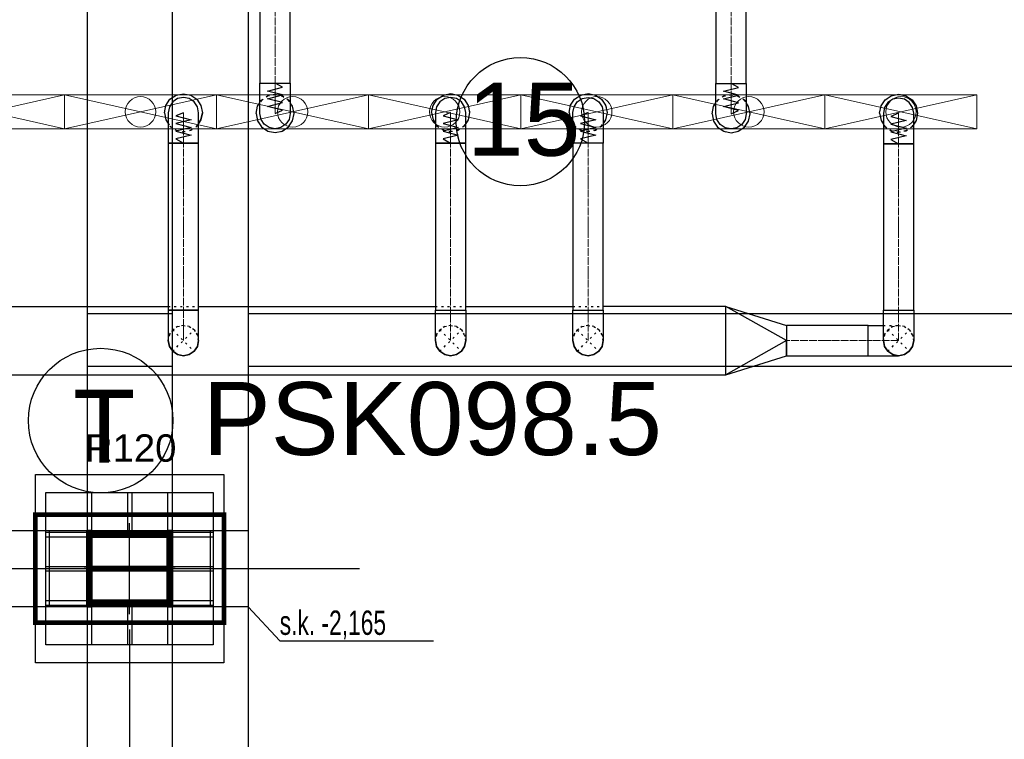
# Model space of a CAD drawing. Header units: centimetres. Extents: x -149939 to 48626, y -46000 to 152985.
# Tile 17 of 256: x -47263 to -40789, y 15878 to 20610. Entities that reach past the tile are written whole.
import ezdxf

# ---------------------------------------------------------------- set-up
doc = ezdxf.new("R2010")
doc.units = ezdxf.units.CM
doc.header["$LTSCALE"] = 50
for name, pattern in [('CADVENT_CENTERLINE', [9.9, 7.4, -1, 0.5, -1]), ('CADVENT_HIDDEN', [0.8, 0.25, -0.55]), ('Kondygnacja  -0_5$0$HIDDEN', [9.525, 6.35, -3.175]), ('Kondygnacja  -0_5$0$HIDDEN2', [4.7625, 3.175, -1.5875]), ('Osie rzutów$0$DASHDOT2', [12.7, 6.35, -3.175, 0, -3.175])]:
    doc.linetypes.add(name, pattern=pattern)
for name, color, linetype in [('01-103-Went PP_poziom-0_5$0$L_Nawiew', 7, 'Continuous'), ('bgde-nawiewDETAILS', 1, 'Continuous'), ('bgde-nawiewEXP', 7, 'Continuous'), ('bgde-nawiewHIDDEN', 250, 'Continuous'), ('Kondygnacja  -0_5$0$ARCH_GK', 8, 'Continuous'), ('Kondygnacja  -0_5$0$ARCH_INFO_ODPORNOŚĆ OGNIOWA', 8, 'Continuous'), ('Kondygnacja  -0_5$0$ARCH_KONSTR_POWYŻEJ RZUTU', 8, 'Kondygnacja  -0_5$0$HIDDEN'), ('Kondygnacja  -0_5$0$ARCH_KONSTR_POWYŻEJ RZUTU_IST', 8, 'Kondygnacja  -0_5$0$HIDDEN2'), ('Kondygnacja  -0_5$0$ARCH_KONSTRUKCJA_NIEWIDOCZNA', 8, 'Continuous'), ('Kondygnacja  -0_5$0$ARCH_OKŁADZINA', 8, 'Continuous'), ('Kondygnacja  -0_5$0$ARCH_SŁUPY', 8, 'Continuous'), ('Osie rzutów$0$ARCH_INFO_OSIE_IST', 8, 'Osie rzutów$0$DASHDOT2'), ('Osie rzutów$0$ARCH_INFO_OSIE_OPISY_IST', 8, 'Continuous')]:
    doc.layers.add(name, color=color, linetype=linetype)
for name, color, linetype, lineweight in [('bgde-nawiewCEN', 7, 'Continuous', 13), ('bgde_nawiewnik', 11, 'Continuous', 5), ('RFCU', 6, 'Continuous', 30)]:
    doc.layers.add(name, color=color, linetype=linetype, lineweight=lineweight)
doc.styles.add('Arial', font='ARIAL.TTF')
doc.styles.add('Kondygnacja  -0_5$0$Arial', font='ARIAL.TTF')
doc.styles.add('Kondygnacja  -0_5$0$BIKTS', font='bikromsw.shx', dxfattribs={"width": 0.8})
pattern_1 = [(45, (-1133.3117, -3177.9858), (-0.6735192, 0.6735192), [])]

# ---------------------------------------------------------------- blocks, each defined once
blk = doc.blocks.new('Osie rzutów')
at = {"layer": 'Osie rzutów$0$ARCH_INFO_OSIE_IST', "ltscale": 10}
for p, q in [((7460, 12510), (7460, 4623.26)), ((7460, 6170), (7460, 6230)), ((4436.04, 6200), (15156.54, 6200)), ((7490, 6200), (7430, 6200))]:
    blk.add_line(p, q, dxfattribs=at)
blk = doc.blocks.new('Kondygnacja  -0_5$0$słup_prostokąt')
at = {"layer": 'Kondygnacja  -0_5$0$ARCH_SŁUPY', "lineweight": 40}
h = blk.add_hatch(dxfattribs=at)
h.set_pattern_fill('ANSI31', color=256, scale=0.3, style=0)
h.set_pattern_definition(pattern_1)
h.paths.add_polyline_path([(36, 34), (39, 34), (39, 84), (36, 84)])
h = blk.add_hatch(dxfattribs=at)
h.set_pattern_fill('ANSI31', color=256, scale=0.3, style=0)
h.set_pattern_definition(pattern_1)
h.paths.add_polyline_path([(89, 80), (89, 83), (39, 83), (39, 80)])
h = blk.add_hatch(dxfattribs=at)
h.set_pattern_fill('ANSI31', color=256, scale=0.3, style=0)
h.set_pattern_definition(pattern_1)
h.paths.add_polyline_path([(89, 34), (92, 34), (92, 84), (89, 84)])
h = blk.add_hatch(dxfattribs=at)
h.set_pattern_fill('ANSI31', color=256, scale=0.3, style=0)
h.set_pattern_definition(pattern_1)
h.paths.add_polyline_path([(89, 57.5), (89, 60.5), (39, 60.5), (39, 57.5)])
h = blk.add_hatch(dxfattribs=at)
h.set_pattern_fill('ANSI31', color=256, scale=0.3, style=0)
h.set_pattern_definition(pattern_1)
h.paths.add_polyline_path([(89, 35), (89, 38), (39, 38), (39, 35)])
at = {"layer": 'Kondygnacja  -0_5$0$ARCH_KONSTRUKCJA_NIEWIDOCZNA'}
blk.add_lwpolyline([(119, 109), (119, 9), (9, 9), (9, 109)], close=True, dxfattribs=at)
for points in [[(36, 109), (36, 84)], [(39, 109), (39, 84)], [(62.5, 109), (62.5, 83)], [(65.5, 109), (65.5, 83)], [(89, 109), (89, 84)], [(92, 109), (92, 84)], [(9, 83), (36, 83)], [(9, 80), (36, 80)], [(92, 83), (119, 83)], [(92, 80), (119, 80)], [(9, 60.5), (36, 60.5)], [(92, 60.5), (119, 60.5)], [(9, 57.5), (36, 57.5)], [(92, 57.5), (119, 57.5)], [(9, 38), (36, 38)], [(9, 35), (36, 35)], [(36, 34), (36, 9)], [(39, 34), (39, 9)], [(62.5, 35), (62.5, 9)], [(65.49, 35), (65.49, 9)], [(89, 34), (89, 9)], [(92, 38), (119, 38)], [(92, 35), (119, 35)], [(92, 34), (92, 9)]]:
    blk.add_lwpolyline(points, dxfattribs=at)
at = {"layer": 'Kondygnacja  -0_5$0$ARCH_OKŁADZINA'}
blk.add_lwpolyline([(2, 121), (126, 121), (126, -3), (2, -3)], close=True, dxfattribs=at)
at = {"layer": 'Kondygnacja  -0_5$0$ARCH_SŁUPY', "lineweight": 40}
for p, q in [((39, 60.5), (89, 60.5)), ((89, 57.5), (39, 57.5))]:
    blk.add_line(p, q, dxfattribs=at)
at = {"layer": 'Kondygnacja  -0_5$0$ARCH_SŁUPY', "lineweight": 30, "const_width": 3}
blk.add_lwpolyline([(2, 94.5), (126, 94.5), (126, 23.5), (2, 23.5)], close=True, dxfattribs=at)
at = {"layer": 'Kondygnacja  -0_5$0$ARCH_SŁUPY', "lineweight": 40}
for points in [[(36, 84), (39, 84), (39, 34), (36, 34)], [(89, 84), (92, 84), (92, 34), (89, 34)]]:
    blk.add_lwpolyline(points, close=True, dxfattribs=at)
for points in [[(89, 83), (39, 83)], [(39, 80), (89, 80)], [(89, 38), (39, 38)], [(39, 35), (89, 35)]]:
    blk.add_lwpolyline(points, dxfattribs=at)
blk = doc.blocks.new('Kondygnacja  -0_5$0$konstrukcja istniejąca -0.5')
at = {"layer": 'Kondygnacja  -0_5$0$ARCH_KONSTR_POWYŻEJ RZUTU_IST', "ltscale": 10}
for p, q in [((7432, 7375), (7432, 6225)), ((7432, 6175), (7432, 5025))]:
    blk.add_line(p, q, dxfattribs=at)
for points in [[(7488, 7375), (7488, 6225)], [(7538, 7375), (7538, 6225)], [(7432, 6367.89), (7488, 6367.89)], [(7538, 6367.89), (8582, 6367.89)], [(7488, 6332.89), (7432, 6332.89)], [(8582, 6332.89), (7538, 6332.89)], [(7538, 6175), (7382, 6175), (7382, 6225), (7538, 6225), (7538, 6175)], [(7488, 6175), (7488, 5025)], [(7538, 6175), (7538, 5025)]]:
    blk.add_lwpolyline(points, dxfattribs=at)
at = {"layer": 'Kondygnacja  -0_5$0$ARCH_KONSTR_POWYŻEJ RZUTU_IST', "ltscale": 10, "elevation": 0}
for points in [[(7407, 6225), (7407, 6175)], [(7513, 6225), (7513, 6175)]]:
    blk.add_lwpolyline(points, dxfattribs=at)
at = {"layer": 'Kondygnacja  -0_5$0$ARCH_KONSTR_POWYŻEJ RZUTU_IST'}
blk.add_lwpolyline([(7538, 6175), (7558.68, 6152.53), (7659.84, 6152.53)], dxfattribs=at)
at = {"layer": 'Kondygnacja  -0_5$0$ARCH_KONSTR_POWYŻEJ RZUTU_IST', "style": 'Kondygnacja  -0_5$0$BIKTS', "width": 0.7}
blk.add_text('s.k. -2,165', height=16, dxfattribs=at).set_placement((7558.68, 6156.46))
blk = doc.blocks.new('A$C066D7839')
at = {"layer": 'bgde_nawiewnik', "color": 7}
for p, q in [((-50, -11.15), (-50, 11.15)), ((-50, 11.15), (50, 11.15)), ((-50, -11.15), (50, 11.15)), ((50, -11.15), (-50, 11.15)), ((50, 11.15), (50, -11.15)), ((50, -11.15), (-50, -11.15))]:
    blk.add_line(p, q, dxfattribs=at)
blk.add_circle((0, 0), 10, dxfattribs=at)

msp = doc.modelspace()

# ---------------------------------------------------------------- linework, layer by layer
at = {"layer": 'bgde-nawiewCEN', "linetype": 'CADVENT_CENTERLINE', "ltscale": 0.06}
for p, q in [((-45583.864, 21249), (-45583.864, 20192.887)), ((-42585.602, 21249), (-42585.602, 20191.47)), ((-45583.864, 20192.887), (-45583.864, 20174.191)), ((-45583.864, 20174.191), (-45583.864, 20123.08)), ((-42585.602, 20191.47), (-42585.602, 20172.773)), ((-42585.602, 20172.773), (-42585.602, 20121.662)), ((-45583.864, 20123.08), (-45583.864, 20095.287)), ((-45583.864, 20095.287), (-45583.864, 20071.761)), ((-45583.864, 20071.761), (-45583.864, 20052.147)), ((-42585.602, 20121.662), (-42585.602, 20093.87)), ((-42585.602, 20093.87), (-42585.602, 20070.344)), ((-42585.602, 20070.344), (-42585.602, 20050.729)), ((-45583.864, 20052.147), (-45583.864, 20036.087)), ((-45583.864, 20036.087), (-45583.864, 20023.228)), ((-45583.864, 20023.228), (-45583.864, 20013.213)), ((-45583.864, 20013.213), (-45583.864, 20005.687)), ((-45583.864, 20005.687), (-45583.864, 20000.295)), ((-42585.602, 20050.729), (-42585.602, 20034.67)), ((-42585.602, 20034.67), (-42585.602, 20021.81)), ((-42585.602, 20021.81), (-42585.602, 20011.796)), ((-42585.602, 20011.796), (-42585.602, 20004.27)), ((-46186.383, 19998.328), (-46186.383, 19998.581)), ((-46186.383, 19998.581), (-46186.383, 19998.5)), ((-46186.383, 19997.321), (-46186.383, 19998.328)), ((-46186.383, 19995.227), (-46186.383, 19997.321)), ((-46186.383, 19991.693), (-46186.383, 19995.227)), ((-46186.383, 19986.363), (-46186.383, 19991.693)), ((-46186.383, 19978.884), (-46186.383, 19986.363)), ((-46186.383, 19968.901), (-46186.383, 19978.884)), ((-46186.383, 19956.059), (-46186.383, 19968.901)), ((-46186.383, 19940.005), (-46186.383, 19956.059)), ((-45583.864, 20000.295), (-45583.864, 19996.68)), ((-45583.864, 19996.68), (-45583.864, 19994.487)), ((-45583.864, 19994.487), (-45583.864, 19993.361)), ((-45583.864, 19993.361), (-45583.864, 19992.887)), ((-44429.544, 19998.444), (-44429.544, 19998.918)), ((-44429.544, 19997.319), (-44429.544, 19998.444)), ((-44429.544, 19995.128), (-44429.544, 19997.319)), ((-44429.544, 19991.517), (-44429.544, 19995.128)), ((-44429.544, 19986.129), (-44429.544, 19991.517)), ((-44429.544, 19978.609), (-44429.544, 19986.129)), ((-44429.544, 19968.603), (-44429.544, 19978.609)), ((-44429.544, 19955.755), (-44429.544, 19968.603)), ((-44429.544, 19939.71), (-44429.544, 19955.755)), ((-43525.627, 19998.631), (-43525.627, 19999.105)), ((-43525.627, 19997.505), (-43525.627, 19998.631)), ((-43525.627, 19995.313), (-43525.627, 19997.505)), ((-43525.627, 19991.698), (-43525.627, 19995.313)), ((-43525.627, 19986.305), (-43525.627, 19991.698)), ((-43525.627, 19978.78), (-43525.627, 19986.305)), ((-43525.627, 19968.765), (-43525.627, 19978.78)), ((-43525.627, 19955.905), (-43525.627, 19968.765)), ((-43525.627, 19939.846), (-43525.627, 19955.905)), ((-42585.602, 20004.27), (-42585.602, 19998.877)), ((-42585.602, 19998.877), (-42585.602, 19995.262)), ((-42585.602, 19995.262), (-42585.602, 19993.07)), ((-42585.602, 19993.07), (-42585.602, 19991.944)), ((-42585.602, 19991.944), (-42585.602, 19991.47)), ((-41484.07, 19994.251), (-41484.07, 19994.725)), ((-41484.07, 19993.125), (-41484.07, 19994.251)), ((-41484.07, 19990.932), (-41484.07, 19993.125)), ((-41484.07, 19987.317), (-41484.07, 19990.932)), ((-41484.07, 19981.925), (-41484.07, 19987.317)), ((-41484.07, 19974.399), (-41484.07, 19981.925)), ((-41484.07, 19964.384), (-41484.07, 19974.399)), ((-41484.07, 19951.525), (-41484.07, 19964.384)), ((-41484.07, 19935.465), (-41484.07, 19951.525)), ((-46186.383, 19920.383), (-46186.383, 19940.005)), ((-46186.383, 19896.839), (-46186.383, 19920.383)), ((-46186.383, 19869.018), (-46186.383, 19896.839)), ((-44429.544, 19920.112), (-44429.544, 19939.71)), ((-44429.544, 19896.606), (-44429.544, 19920.112)), ((-44429.544, 19868.837), (-44429.544, 19896.606)), ((-43525.627, 19920.231), (-43525.627, 19939.846)), ((-43525.627, 19896.705), (-43525.627, 19920.231)), ((-43525.627, 19868.913), (-43525.627, 19896.705)), ((-41484.07, 19915.851), (-41484.07, 19935.465)), ((-41484.07, 19892.325), (-41484.07, 19915.851)), ((-41484.07, 19864.532), (-41484.07, 19892.325)), ((-46186.383, 19817.85), (-46186.383, 19869.018)), ((-46186.383, 19799.131), (-46186.383, 19817.85)), ((-44429.544, 19817.77), (-44429.544, 19868.837)), ((-44429.544, 19799.09), (-44429.544, 19817.77)), ((-43525.627, 19817.802), (-43525.627, 19868.913)), ((-43525.627, 19799.105), (-43525.627, 19817.802)), ((-41484.07, 19813.421), (-41484.07, 19864.532)), ((-41484.07, 19794.725), (-41484.07, 19813.421)), ((-46186.383, 18700), (-46186.383, 19799.131)), ((-44429.544, 18700), (-44429.544, 19799.09)), ((-43525.627, 18700), (-43525.627, 19799.105)), ((-41484.07, 18700), (-41484.07, 19794.725)), ((-46186.383, 18500), (-46186.383, 18700)), ((-44429.544, 18700), (-44429.544, 18500)), ((-43525.627, 18700), (-43525.627, 18500)), ((-41484.07, 18700), (-41484.07, 18500)), ((-42220.939, 18500), (-41684.07, 18500)), ((-41684.07, 18500), (-41484.07, 18500))]:
    msp.add_line(p, q, dxfattribs=at)
at = {"layer": 'bgde-nawiewDETAILS', "linetype": 'CADVENT_HIDDEN'}
for p, q in [((-46257.094, 18429.289), (-46115.673, 18570.711)), ((-46257.094, 18570.711), (-46115.673, 18429.289)), ((-44500.254, 18429.289), (-44358.833, 18570.711)), ((-44500.254, 18570.711), (-44358.833, 18429.289)), ((-43596.337, 18429.289), (-43454.916, 18570.711)), ((-43596.337, 18570.711), (-43454.916, 18429.289)), ((-41554.781, 18429.289), (-41413.36, 18570.711)), ((-41554.781, 18570.711), (-41413.36, 18429.289))]:
    msp.add_line(p, q, dxfattribs=at)
at = {"layer": 'bgde-nawiewEXP', "linetype": 'Continuous'}
for points in [[(-45708.864, 21297.157), (-45683.864, 21249), (-45683.864, 20192.887), (-45483.864, 20192.887), (-45483.864, 21249), (-45683.864, 21249), (-45683.864, 21249), (-45483.864, 21249), (-45458.864, 21297.157), (-45699.349, 21297.157)], [(-42685.602, 20191.47), (-42485.602, 20191.47), (-42485.602, 21249), (-42685.602, 21249)], [(-45683.864, 20005.687), (-45683.864, 20192.887), (-45483.864, 20192.887), (-45483.864, 19992.887), (-45491.476, 19954.619), (-45513.154, 19922.177), (-45545.596, 19900.499), (-45583.864, 19892.887), (-45622.133, 19900.499), (-45654.575, 19922.177), (-45676.252, 19954.619), (-45683.864, 19992.887), (-45683.864, 20000.295)], [(-42685.602, 19991.47), (-42685.602, 20191.47), (-42485.602, 20191.47), (-42485.602, 19991.47), (-42493.214, 19953.201), (-42514.891, 19920.759), (-42547.333, 19899.082), (-42585.602, 19891.47), (-42623.87, 19899.082), (-42656.312, 19920.759), (-42677.99, 19953.201)], [(-46286.383, 19799.131), (-46086.383, 19799.131), (-46086.383, 19998.581), (-46093.995, 20036.85), (-46115.673, 20069.292), (-46148.115, 20090.969), (-46186.383, 20098.581), (-46224.652, 20090.969), (-46257.094, 20069.292), (-46278.771, 20036.85), (-46286.383, 19998.581), (-46286.383, 19817.85)], [(-44529.544, 19995.128), (-44529.544, 19799.09), (-44329.544, 19799.09), (-44329.544, 19998.918), (-44337.156, 20037.186), (-44358.833, 20069.628), (-44391.275, 20091.306), (-44429.544, 20098.918), (-44467.812, 20091.306), (-44500.254, 20069.628), (-44521.932, 20037.186), (-44529.544, 19998.918), (-44529.544, 19997.319)], [(-43625.627, 18500), (-43625.627, 18700), (-43425.627, 18700), (-43425.627, 19799.105), (-43625.627, 19799.105), (-43625.627, 19999.105), (-43618.015, 20037.374), (-43596.337, 20069.816), (-43563.895, 20091.493), (-43525.627, 20099.105), (-43487.358, 20091.493), (-43454.916, 20069.816), (-43433.239, 20037.374), (-43425.627, 19999.105), (-43425.627, 19799.105), (-43625.627, 19799.105), (-43625.627, 18700), (-43425.627, 18700), (-43425.627, 18500), (-43433.239, 18461.732), (-43454.916, 18429.289), (-43487.358, 18407.612), (-43525.627, 18400), (-43563.895, 18407.612), (-43596.337, 18429.289), (-43618.015, 18461.732)], [(-41584.07, 19794.725), (-41384.07, 19794.725), (-41384.07, 19994.725), (-41391.682, 20032.993), (-41413.36, 20065.435), (-41445.802, 20087.113), (-41484.07, 20094.725), (-41522.339, 20087.113), (-41554.781, 20065.435), (-41576.458, 20032.993), (-41584.07, 19994.725), (-41584.07, 19813.421)], [(-46286.383, 18700), (-46086.383, 18700), (-46086.383, 19799.131), (-46286.383, 19799.131)], [(-44529.544, 18700), (-44329.544, 18700), (-44329.544, 19799.09), (-44529.544, 19799.09)], [(-41584.07, 18700), (-41384.07, 18700), (-41384.07, 19794.725), (-41584.07, 19794.725)], [(-46286.383, 18500), (-46278.771, 18461.732), (-46257.094, 18429.289), (-46224.652, 18407.612), (-46186.383, 18400), (-46148.115, 18407.612), (-46115.673, 18429.289), (-46093.995, 18461.732), (-46086.383, 18500), (-46086.383, 18700), (-46286.383, 18700), (-46286.383, 18503.843)], [(-44529.544, 18500), (-44529.544, 18700), (-44329.544, 18700), (-44329.544, 18500), (-44337.156, 18461.732), (-44358.833, 18429.289), (-44391.275, 18407.612), (-44429.544, 18400), (-44467.812, 18407.612), (-44500.254, 18429.289), (-44521.932, 18461.732)], [(-42220.938, 18429.289), (-42220.938, 18400), (-41684.07, 18400), (-41684.07, 18600), (-42220.938, 18600), (-42220.938, 18461.732)], [(-46286.383, 18500), (-46278.771, 18461.732), (-46257.094, 18429.289), (-46224.652, 18407.612), (-46186.383, 18400), (-46148.115, 18407.612), (-46115.673, 18429.289), (-46093.995, 18461.732), (-46086.383, 18500), (-46093.995, 18461.732), (-46115.673, 18429.289), (-46148.115, 18407.612), (-46186.383, 18400), (-46224.652, 18407.612), (-46257.094, 18429.289), (-46278.771, 18461.732)], [(-44529.544, 18500), (-44521.932, 18461.732), (-44500.254, 18429.289), (-44467.812, 18407.612), (-44429.544, 18400), (-44391.275, 18407.612), (-44358.833, 18429.289), (-44337.156, 18461.732), (-44329.544, 18500), (-44337.156, 18461.732), (-44358.833, 18429.289), (-44391.275, 18407.612), (-44429.544, 18400), (-44467.812, 18407.612), (-44500.254, 18429.289), (-44521.932, 18461.732)], [(-43625.627, 18500), (-43618.015, 18461.732), (-43596.337, 18429.289), (-43563.895, 18407.612), (-43525.627, 18400), (-43487.358, 18407.612), (-43454.916, 18429.289), (-43433.239, 18461.732), (-43425.627, 18500), (-43433.239, 18461.732), (-43454.916, 18429.289), (-43487.358, 18407.612), (-43525.627, 18400), (-43563.895, 18407.612), (-43596.337, 18429.289), (-43618.015, 18461.732)], [(-42620.939, 18275), (-42220.939, 18400), (-42220.939, 18500)]]:
    msp.add_lwpolyline(points, close=True, dxfattribs=at)
at = {"layer": 'bgde-nawiewEXP'}
for points in [[(-45583.864, 19992.887), (-45533.864, 20014.185), (-45633.864, 20039.547), (-45533.864, 20064.767), (-45633.864, 20090.052), (-45533.864, 20115.587), (-45633.864, 20140.946), (-45533.864, 20166.405), (-45583.864, 20192.887)], [(-42585.602, 19991.47), (-42535.602, 20012.767), (-42635.602, 20038.129), (-42535.602, 20063.349), (-42635.602, 20088.634), (-42535.602, 20114.169), (-42635.602, 20139.529), (-42535.602, 20164.987), (-42585.602, 20191.47)], [(-46186.383, 19998.5), (-46236.383, 19977.713), (-46136.383, 19952.35), (-46236.383, 19927.127), (-46136.383, 19901.85), (-46236.383, 19876.331), (-46136.383, 19850.997), (-46236.383, 19825.572), (-46186.383, 19799.131)], [(-44429.544, 19998.918), (-44479.544, 19977.638), (-44379.544, 19952.298), (-44479.544, 19927.1), (-44379.544, 19901.837), (-44479.544, 19876.324), (-44379.544, 19850.986), (-44479.544, 19825.55), (-44429.544, 19799.09)], [(-43525.627, 19999.105), (-43575.627, 19977.808), (-43475.627, 19952.446), (-43575.627, 19927.226), (-43475.627, 19901.941), (-43575.627, 19876.406), (-43475.627, 19851.046), (-43575.627, 19825.588), (-43525.627, 19799.105)], [(-41484.07, 19994.725), (-41534.07, 19973.427), (-41434.07, 19948.065), (-41534.07, 19922.845), (-41434.07, 19897.56), (-41534.07, 19872.025), (-41434.07, 19846.666), (-41534.07, 19821.207), (-41484.07, 19794.725)]]:
    msp.add_lwpolyline(points, dxfattribs=at)
at = {"layer": 'bgde-nawiewEXP', "linetype": 'Continuous'}
for points in [[(-46311.383, 19998.383), (-46311.383, 19998.5), (-46301.868, 20046.336), (-46274.772, 20086.889), (-46234.219, 20113.985), (-46186.383, 20123.5), (-46138.548, 20113.985), (-46097.995, 20086.889), (-46070.898, 20046.336), (-46061.383, 19998.5), (-46070.898, 19950.665), (-46086.383, 19927.49)], [(-44554.544, 19998.918), (-44545.029, 20046.753), (-44517.932, 20087.306), (-44477.379, 20114.403), (-44429.544, 20123.918), (-44381.708, 20114.403), (-44341.155, 20087.306), (-44314.059, 20046.753), (-44304.544, 19998.918), (-44314.059, 19951.082), (-44329.544, 19927.907)], [(-43650.627, 19999.105), (-43641.112, 20046.941), (-43614.015, 20087.494), (-43573.462, 20114.59), (-43525.627, 20124.105), (-43477.791, 20114.59), (-43437.238, 20087.494), (-43410.142, 20046.941), (-43400.627, 19999.105), (-43410.142, 19951.27), (-43425.627, 19928.095)], [(-41609.07, 19994.725), (-41599.555, 20042.56), (-41572.459, 20083.113), (-41531.906, 20110.21), (-41484.07, 20119.725), (-41436.235, 20110.21), (-41395.682, 20083.113), (-41368.585, 20042.56), (-41359.07, 19994.725), (-41368.585, 19946.889), (-41384.07, 19923.714)], [(-45708.864, 19992.887), (-45699.349, 19945.052), (-45672.253, 19904.499), (-45631.7, 19877.402), (-45583.864, 19867.887), (-45536.029, 19877.402), (-45495.476, 19904.499), (-45468.38, 19945.052), (-45458.864, 19992.887), (-45468.38, 20040.723), (-45483.864, 20063.898)], [(-45708.864, 19992.887), (-45699.349, 20040.723), (-45683.864, 20063.898)], [(-42710.602, 19991.47), (-42701.087, 19943.634), (-42673.99, 19903.081), (-42633.437, 19875.985), (-42585.602, 19866.47), (-42537.766, 19875.985), (-42497.213, 19903.081), (-42470.117, 19943.634), (-42460.602, 19991.47), (-42470.117, 20039.305), (-42485.602, 20062.48)], [(-42710.602, 19991.47), (-42701.087, 20039.305), (-42685.602, 20062.48)], [(-46311.383, 19998.5), (-46301.868, 19950.665), (-46286.383, 19927.49)], [(-46311.383, 19998.383), (-46301.868, 19950.548), (-46286.383, 19927.373)], [(-46086.383, 19927.373), (-46070.898, 19950.548), (-46061.383, 19998.383), (-46061.383, 19998.5)], [(-44554.544, 19998.918), (-44545.029, 19951.082), (-44529.544, 19927.907)], [(-43650.627, 19999.105), (-43641.112, 19951.27), (-43625.627, 19928.095)], [(-41609.07, 19994.725), (-41599.555, 19946.889), (-41584.07, 19923.714)], [(-51993.028, 18700), (-51793.028, 18725), (-51793.028, 18275), (-42620.939, 18275), (-42620.939, 18725), (-42220.939, 18600), (-42220.939, 18500), (-42620.939, 18725), (-43425.627, 18725)], [(-48479.165, 18725), (-46286.383, 18725)], [(-46086.383, 18725), (-44529.544, 18725)], [(-44329.544, 18725), (-43625.627, 18725)], [(-42620.939, 18275), (-42620.939, 18725)], [(-41684.07, 18400), (-41484.07, 18400), (-41522.339, 18407.612), (-41554.781, 18429.289), (-41576.458, 18461.732), (-41584.07, 18500), (-41576.458, 18461.732), (-41554.781, 18429.289), (-41522.339, 18407.612), (-41484.07, 18400), (-41445.802, 18407.612), (-41413.36, 18429.289), (-41391.682, 18461.732), (-41384.07, 18500), (-41391.682, 18461.732), (-41413.36, 18429.289), (-41445.802, 18407.612), (-41484.07, 18400), (-41522.339, 18407.612), (-41554.781, 18429.289), (-41576.458, 18461.732), (-41584.07, 18500), (-41584.07, 18700), (-41384.07, 18700), (-41384.07, 18500), (-41391.682, 18461.732), (-41413.36, 18429.289), (-41445.802, 18407.612), (-41484.07, 18400)], [(-41684.07, 18400), (-41684.07, 18600), (-41584.07, 18600)]]:
    msp.add_lwpolyline(points, dxfattribs=at)
at = {"layer": 'bgde-nawiewHIDDEN', "linetype": 'CADVENT_HIDDEN'}
for points in [[(-45708.864, 19992.887), (-45699.349, 19945.052), (-45672.253, 19904.499), (-45631.7, 19877.402), (-45583.864, 19867.887), (-45536.029, 19877.402), (-45495.476, 19904.499), (-45468.38, 19945.052), (-45458.864, 19992.887), (-45468.38, 20040.723), (-45495.476, 20081.276), (-45536.029, 20108.372), (-45583.864, 20117.887), (-45631.7, 20108.372), (-45672.253, 20081.276), (-45683.864, 20063.898)], [(-45708.864, 19992.887), (-45699.349, 20040.723), (-45672.253, 20081.276), (-45631.7, 20108.372), (-45583.864, 20117.887), (-45536.029, 20108.372), (-45495.476, 20081.276), (-45483.864, 20063.898)], [(-44554.544, 19998.918), (-44545.029, 20046.753), (-44517.932, 20087.306), (-44477.379, 20114.403), (-44429.544, 20123.918), (-44381.708, 20114.403), (-44341.155, 20087.306), (-44314.059, 20046.753), (-44304.544, 19998.918), (-44314.059, 19951.082), (-44341.155, 19910.529), (-44381.708, 19883.433), (-44429.544, 19873.918), (-44477.379, 19883.433), (-44517.932, 19910.529), (-44477.379, 19883.433), (-44429.544, 19873.918), (-44381.708, 19883.433), (-44341.155, 19910.529), (-44329.544, 19927.907)], [(-43650.627, 19999.105), (-43641.112, 20046.941), (-43614.015, 20087.494), (-43573.462, 20114.59), (-43525.627, 20124.105), (-43477.791, 20114.59), (-43437.238, 20087.494), (-43410.142, 20046.941), (-43400.627, 19999.105), (-43410.142, 19951.27), (-43437.238, 19910.717), (-43477.791, 19883.62), (-43525.627, 19874.105), (-43573.462, 19883.62), (-43614.015, 19910.717), (-43573.462, 19883.62), (-43525.627, 19874.105), (-43477.791, 19883.62), (-43437.238, 19910.717), (-43425.627, 19928.095)], [(-42710.602, 19991.47), (-42701.087, 19943.634), (-42673.99, 19903.081), (-42633.437, 19875.985), (-42585.602, 19866.47), (-42537.766, 19875.985), (-42497.213, 19903.081), (-42470.117, 19943.634), (-42460.602, 19991.47), (-42470.117, 20039.305), (-42497.213, 20079.858), (-42537.766, 20106.955), (-42585.602, 20116.47), (-42633.437, 20106.955), (-42673.99, 20079.858), (-42685.602, 20062.48)], [(-42710.602, 19991.47), (-42701.087, 20039.305), (-42673.99, 20079.858), (-42633.437, 20106.955), (-42585.602, 20116.47), (-42537.766, 20106.955), (-42497.213, 20079.858), (-42485.602, 20062.48)], [(-41609.07, 19994.725), (-41599.555, 20042.56), (-41572.459, 20083.113), (-41531.906, 20110.21), (-41484.07, 20119.725), (-41436.235, 20110.21), (-41395.682, 20083.113), (-41368.585, 20042.56), (-41359.07, 19994.725), (-41368.585, 19946.889), (-41395.682, 19906.336), (-41436.235, 19879.24), (-41484.07, 19869.725), (-41531.906, 19879.24), (-41572.459, 19906.336), (-41531.906, 19879.24), (-41484.07, 19869.725), (-41436.235, 19879.24), (-41395.682, 19906.336), (-41384.07, 19923.714)], [(-44554.544, 19998.918), (-44545.029, 19951.082), (-44517.932, 19910.529), (-44529.544, 19927.907)], [(-43650.627, 19999.105), (-43641.112, 19951.27), (-43614.015, 19910.717), (-43625.627, 19928.095)], [(-41609.07, 19994.725), (-41599.555, 19946.889), (-41572.459, 19906.336), (-41584.07, 19923.714)], [(-46286.383, 19927.49), (-46274.772, 19910.112), (-46234.219, 19883.016), (-46186.383, 19873.5), (-46138.548, 19883.016), (-46097.995, 19910.112), (-46086.383, 19927.49)], [(-46286.383, 19927.373), (-46274.772, 19909.995), (-46234.219, 19882.899), (-46186.383, 19873.384), (-46138.548, 19882.899), (-46097.995, 19909.995), (-46086.383, 19927.373)], [(-46286.383, 18725), (-46086.383, 18725)], [(-44529.544, 18725), (-44329.544, 18725)], [(-43625.627, 18725), (-43425.627, 18725)], [(-41584.07, 18600), (-41484.07, 18600)]]:
    msp.add_lwpolyline(points, dxfattribs=at)
for points in [[(-46286.383, 18500), (-46278.771, 18538.268), (-46257.094, 18570.711), (-46224.652, 18592.388), (-46186.383, 18600), (-46148.115, 18592.388), (-46115.673, 18570.711), (-46093.995, 18538.268), (-46086.383, 18500), (-46093.995, 18538.268), (-46115.673, 18570.711), (-46148.115, 18592.388), (-46186.383, 18600), (-46224.652, 18592.388), (-46257.094, 18570.711), (-46278.771, 18538.268)], [(-44529.544, 18500), (-44521.932, 18538.268), (-44500.254, 18570.711), (-44467.812, 18592.388), (-44429.544, 18600), (-44391.275, 18592.388), (-44358.833, 18570.711), (-44337.156, 18538.268), (-44329.544, 18500), (-44337.156, 18538.268), (-44358.833, 18570.711), (-44391.275, 18592.388), (-44429.544, 18600), (-44467.812, 18592.388), (-44500.254, 18570.711), (-44521.932, 18538.268)], [(-43625.627, 18500), (-43618.015, 18538.268), (-43596.337, 18570.711), (-43563.895, 18592.388), (-43525.627, 18600), (-43487.358, 18592.388), (-43454.916, 18570.711), (-43433.239, 18538.268), (-43425.627, 18500), (-43433.239, 18538.268), (-43454.916, 18570.711), (-43487.358, 18592.388), (-43525.627, 18600), (-43563.895, 18592.388), (-43596.337, 18570.711), (-43618.015, 18538.268)], [(-41584.07, 18500), (-41576.458, 18538.268), (-41554.781, 18570.711), (-41522.339, 18592.388), (-41484.07, 18600), (-41445.802, 18592.388), (-41413.36, 18570.711), (-41391.682, 18538.268), (-41384.07, 18500), (-41391.682, 18538.268), (-41413.36, 18570.711), (-41445.802, 18592.388), (-41484.07, 18600), (-41522.339, 18592.388), (-41554.781, 18570.711), (-41576.458, 18538.268)]]:
    msp.add_lwpolyline(points, close=True, dxfattribs=at)
at = {"layer": 'Kondygnacja  -0_5$0$ARCH_GK', "linetype": 'Continuous'}
for p, q in [((-47160, 16950), (-47160, 17050)), ((-45920, 17050), (-45920, 16950))]:
    msp.add_line(p, q, dxfattribs=at)
at = {"layer": 'RFCU'}
for centre, radius in [((-43970.449, 19939.198), 421.787), ((-46730.62, 17973.657), 475.33)]:
    msp.add_circle(centre, radius, dxfattribs=at)

# ---------------------------------------------------------------- block references
at = {"layer": '01-103-Went PP_poziom-0_5$0$L_Nawiew', "xscale": 10, "yscale": 10, "zscale": 10}
for p in [(-47468.405, 20003.959, 1362.041), (-46468.405, 20003.959, 1362.041), (-45468.405, 20003.959, 1362.041), (-44468.405, 20003.959, 1362.041), (-43468.405, 20003.959, 1362.041), (-42468.405, 20003.959, 1362.041), (-41468.405, 20003.959, 1362.041)]:
    msp.add_blockref('A$C066D7839', p, dxfattribs=at)
at = {"layer": 'Kondygnacja  -0_5$0$ARCH_KONSTR_POWYŻEJ RZUTU', "xscale": 10, "yscale": 10, "zscale": 10}
msp.add_blockref('Kondygnacja  -0_5$0$konstrukcja istniejąca -0.5', (-121140, -45000), dxfattribs=at)
at = {"layer": 'Kondygnacja  -0_5$0$ARCH_SŁUPY', "xscale": 10, "yscale": 10, "zscale": 10}
msp.add_blockref('Kondygnacja  -0_5$0$słup_prostokąt', (-47180, 16410), dxfattribs=at)
msp.add_blockref('Kondygnacja  -0_5$0$słup_prostokąt', (-47180, 16410), dxfattribs=at)
at = {"layer": 'Osie rzutów$0$ARCH_INFO_OSIE_OPISY_IST', "color": 30, "xscale": 10, "yscale": 10, "zscale": 10}
msp.add_blockref('Osie rzutów', (-121140, -45000), dxfattribs=at)

# ---------------------------------------------------------------- texts
at = {"layer": 'Kondygnacja  -0_5$0$ARCH_INFO_ODPORNOŚĆ OGNIOWA', "insert": (-46532.905, 17941.838), "char_height": 180, "width": 533.32525, "attachment_point": 5, "style": 'Kondygnacja  -0_5$0$Arial'}
msp.add_mtext('\\PR120', dxfattribs=at)
msp.add_mtext('\\PR120', dxfattribs=at)
at = {"layer": 'RFCU', "char_height": 480, "attachment_point": 1, "style": 'Arial'}
for s, insert, width in [('15', (-44321.545, 20195.294), 727.77721), ('PSK098.5', (-46059.581, 18227.16), 10742.22846), ('T', (-46912.126, 18176.211), 10742.22846)]:
    msp.add_mtext(s, dxfattribs=dict(at, insert=insert, width=width))

doc.saveas('drawing.dxf')
